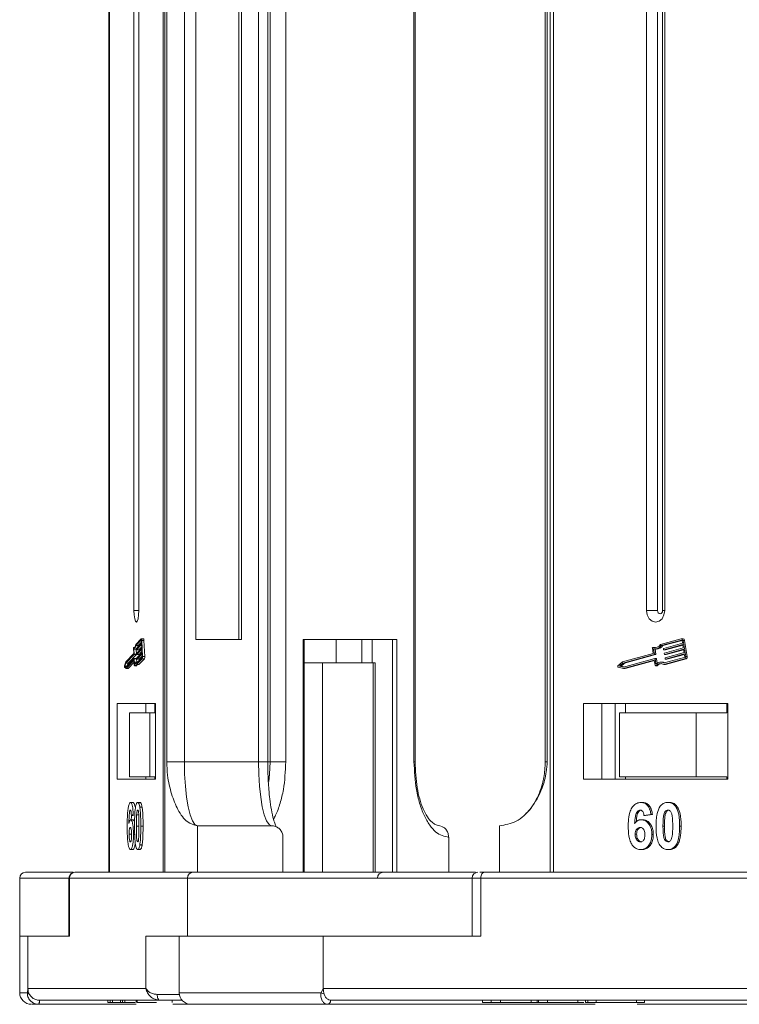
# Model space of a CAD drawing. Header units: millimetres. Extents: x -797 to 677, y 79 to 1112.
# Tile 3 of 75: x -324 to -262, y 317 to 402. Entities that reach past the tile are written whole.
import ezdxf

# ---------------------------------------------------------------- set-up
doc = ezdxf.new("R2010")
doc.units = ezdxf.units.MM

msp = doc.modelspace()

# ---------------------------------------------------------------- linework, layer by layer
at = {"color": 7, "linetype": 'Continuous', "lineweight": 15}
for p, q in [((-316.316, 403.771), (-316.316, 328.771)), ((-316.274, 328.771), (-316.274, 403.771)), ((-314.17, 403.771), (-314.17, 351.271)), ((-313.761, 351.271), (-313.761, 403.771)), ((-311.657, 403.771), (-311.657, 328.771)), ((-311.528, 328.771), (-311.528, 403.771)), ((-311.359, 403.771), (-311.359, 338.271)), ((-309.839, 338.271), (-309.839, 403.771)), ((-308.86, 403.771), (-308.86, 348.771)), ((-305.149, 348.771), (-305.149, 403.771)), ((-304.945, 348.771), (-304.945, 403.771)), ((-303.476, 403.771), (-303.476, 338.271)), ((-302.681, 338.271), (-302.681, 403.771)), ((-302.475, 403.771), (-302.475, 338.271)), ((-301.128, 338.271), (-301.128, 403.771)), ((-290.12, 403.771), (-290.12, 338.271)), ((-290.009, 338.271), (-290.009, 403.771)), ((-278.84, 403.771), (-278.84, 338.271)), ((-278.68, 338.271), (-278.68, 403.771)), ((-278.419, 403.771), (-278.419, 328.771)), ((-278.122, 328.771), (-278.122, 403.771)), ((-270.138, 403.771), (-270.138, 351.271)), ((-269.204, 403.771), (-269.204, 351.271)), ((-268.762, 351.271), (-268.762, 403.771)), ((-268.586, 351.271), (-268.586, 403.771)), ((-313.761, 351.271), (-314.17, 351.271)), ((-269.204, 351.271), (-270.138, 351.271)), ((-268.586, 351.271), (-268.762, 351.271)), ((-313.549, 348.837), (-314.015, 348.356)), ((-313.544, 348.722), (-314.002, 348.249)), ((-313.539, 348.722), (-313.544, 348.722)), ((-313.345, 348.841), (-313.541, 348.841)), ((-313.52, 348.447), (-313.529, 348.677)), ((-313.446, 347.322), (-313.506, 348.701)), ((-313.506, 348.701), (-313.31, 348.701)), ((-313.251, 347.322), (-313.31, 348.701)), ((-308.86, 348.771), (-304.945, 348.771)), ((-291.598, 348.771), (-299.649, 348.771)), ((-299.649, 348.771), (-299.649, 328.771)), ((-299.538, 328.771), (-299.538, 348.771)), ((-296.813, 348.771), (-296.813, 346.771)), ((-294.598, 348.771), (-294.598, 346.771)), ((-293.709, 346.771), (-293.709, 348.771)), ((-291.961, 348.771), (-291.961, 328.771)), ((-291.598, 328.771), (-291.598, 348.771)), ((-267.163, 348.837), (-268.931, 348.356)), ((-267.144, 348.722), (-268.884, 348.249)), ((-268.758, 348.249), (-267.098, 348.7)), ((-267.125, 348.722), (-267.144, 348.722)), ((-267.008, 348.841), (-267.134, 348.841)), ((-267.052, 348.447), (-267.09, 348.677)), ((-266.774, 347.322), (-267, 348.701)), ((-267, 348.701), (-266.874, 348.701)), ((-266.648, 347.322), (-266.874, 348.701)), ((-314.203, 348.025), (-314.184, 347.581)), ((-314.103, 348.096), (-314.191, 348.096)), ((-314.189, 348.094), (-314.105, 348.094)), ((-314.176, 347.963), (-314.157, 347.519)), ((-314.147, 347.953), (-313.951, 347.953)), ((-313.807, 348.249), (-314.002, 348.249)), ((-313.961, 347.519), (-313.98, 347.953)), ((-313.948, 347.915), (-313.95, 347.972)), ((-313.945, 348.007), (-313.52, 348.447)), ((-313.942, 347.892), (-313.746, 347.892)), ((-313.515, 348.332), (-313.94, 347.892)), ((-313.745, 347.892), (-313.94, 347.892)), ((-313.928, 347.605), (-313.502, 348.045)), ((-313.497, 347.93), (-313.923, 347.49)), ((-313.807, 348.249), (-313.524, 348.541)), ((-313.745, 347.892), (-313.506, 348.139)), ((-313.502, 348.045), (-313.515, 348.332)), ((-313.485, 347.643), (-313.497, 347.93)), ((-269.646, 348.025), (-269.574, 347.581)), ((-269.476, 348.096), (-269.602, 348.096)), ((-269.591, 348.094), (-269.465, 348.094)), ((-269.543, 347.963), (-269.47, 347.519)), ((-269.465, 348.094), (-269.476, 348.096)), ((-269.432, 347.953), (-269.306, 347.953)), ((-269.344, 347.519), (-269.415, 347.953)), ((-268.758, 348.249), (-268.884, 348.249)), ((-268.676, 347.915), (-268.686, 347.972)), ((-268.668, 348.007), (-267.052, 348.447)), ((-268.654, 347.892), (-268.528, 347.892)), ((-267.033, 348.332), (-268.649, 347.892)), ((-268.523, 347.892), (-268.649, 347.892)), ((-268.602, 347.605), (-266.986, 348.045)), ((-266.967, 347.93), (-268.583, 347.49)), ((-268.523, 347.892), (-267.028, 348.299)), ((-268.457, 347.49), (-266.962, 347.897)), ((-266.986, 348.045), (-267.033, 348.332)), ((-266.92, 347.643), (-266.967, 347.93)), ((-314.184, 347.581), (-314.879, 346.863)), ((-314.161, 347.484), (-314.869, 346.753)), ((-314.854, 346.408), (-314.147, 347.139)), ((-314.854, 346.288), (-314.165, 347)), ((-314.673, 346.753), (-313.966, 347.484)), ((-314.163, 347), (-314.165, 347)), ((-313.966, 347.484), (-314.161, 347.484)), ((-314.158, 346.977), (-314.14, 346.562)), ((-313.961, 347.519), (-314.157, 347.519)), ((-313.949, 347.14), (-314.145, 347.14)), ((-314.139, 347.117), (-314.12, 346.673)), ((-313.944, 347.117), (-314.139, 347.117)), ((-313.931, 346.824), (-313.944, 347.117)), ((-313.94, 346.632), (-313.474, 347.114)), ((-313.938, 346.755), (-313.479, 347.229)), ((-313.93, 347.513), (-313.933, 347.57)), ((-313.924, 347.49), (-313.729, 347.49)), ((-313.727, 347.49), (-313.923, 347.49)), ((-313.913, 347.111), (-313.915, 347.168)), ((-313.911, 347.203), (-313.485, 347.643)), ((-313.907, 347.087), (-313.711, 347.087)), ((-313.48, 347.528), (-313.906, 347.088)), ((-313.71, 347.088), (-313.906, 347.088)), ((-313.744, 346.632), (-313.278, 347.114)), ((-313.727, 347.49), (-313.489, 347.737)), ((-313.71, 347.088), (-313.471, 347.334)), ((-313.47, 347.298), (-313.48, 347.528)), ((-313.474, 347.114), (-313.278, 347.114)), ((-313.251, 347.322), (-313.446, 347.322)), ((-269.574, 347.581), (-272.211, 346.863)), ((-269.488, 347.484), (-272.174, 346.753)), ((-272.118, 346.408), (-269.431, 347.139)), ((-272.117, 346.288), (-269.502, 347)), ((-272.048, 346.753), (-269.362, 347.484)), ((-271.991, 346.288), (-269.474, 346.973)), ((-269.492, 347), (-269.502, 347)), ((-269.362, 347.484), (-269.488, 347.484)), ((-269.475, 346.977), (-269.407, 346.562)), ((-269.344, 347.519), (-269.47, 347.519)), ((-269.3, 347.14), (-269.427, 347.14)), ((-269.404, 347.117), (-269.332, 346.673)), ((-269.278, 347.117), (-269.404, 347.117)), ((-269.218, 346.748), (-269.278, 347.117)), ((-268.648, 346.632), (-266.88, 347.114)), ((-268.639, 346.755), (-266.899, 347.229)), ((-268.61, 347.513), (-268.62, 347.57)), ((-268.588, 347.49), (-268.462, 347.49)), ((-268.457, 347.49), (-268.583, 347.49)), ((-268.544, 347.111), (-268.554, 347.168)), ((-268.536, 347.203), (-266.92, 347.643)), ((-268.522, 346.632), (-266.754, 347.114)), ((-268.522, 347.087), (-268.396, 347.087)), ((-266.901, 347.528), (-268.517, 347.088)), ((-268.391, 347.088), (-268.517, 347.088)), ((-268.391, 347.088), (-266.896, 347.495)), ((-266.864, 347.298), (-266.901, 347.528)), ((-266.88, 347.114), (-266.754, 347.114)), ((-266.648, 347.322), (-266.774, 347.322)), ((-314.879, 346.863), (-314.982, 346.512)), ((-314.977, 346.406), (-314.854, 346.288)), ((-314.869, 346.753), (-314.945, 346.495)), ((-314.945, 346.495), (-314.854, 346.408)), ((-314.77, 346.495), (-314.945, 346.495)), ((-314.673, 346.753), (-314.869, 346.753)), ((-314.658, 346.288), (-314.854, 346.288)), ((-314.74, 346.526), (-314.673, 346.753)), ((-314.658, 346.288), (-314.151, 346.813)), ((-314.128, 346.515), (-313.932, 346.515)), ((-313.925, 346.527), (-314.121, 346.527)), ((-313.87, 346.824), (-314.012, 346.824)), ((-313.744, 346.632), (-313.94, 346.632)), ((-297.98, 346.771), (-299.538, 346.771)), ((-297.98, 328.771), (-297.98, 346.771)), ((-297.98, 346.771), (-293.623, 346.771)), ((-293.623, 346.771), (-293.623, 328.771)), ((-293.456, 346.771), (-293.623, 346.771)), ((-293.456, 328.771), (-293.456, 346.771)), ((-272.211, 346.863), (-272.601, 346.512)), ((-272.583, 346.406), (-272.117, 346.288)), ((-272.174, 346.753), (-272.461, 346.495)), ((-272.461, 346.495), (-272.118, 346.408)), ((-272.334, 346.495), (-272.461, 346.495)), ((-272.334, 346.495), (-272.048, 346.753)), ((-272.057, 346.425), (-272.334, 346.495)), ((-272.048, 346.753), (-272.174, 346.753)), ((-271.991, 346.288), (-272.117, 346.288)), ((-269.362, 346.515), (-269.236, 346.515)), ((-269.208, 346.527), (-269.334, 346.527)), ((-268.796, 346.824), (-268.922, 346.824)), ((-268.522, 346.632), (-268.648, 346.632)), ((-312.33, 343.271), (-315.602, 343.271)), ((-315.602, 343.271), (-315.602, 336.771)), ((-313.154, 343.271), (-313.154, 342.471)), ((-312.373, 343.271), (-312.373, 342.471)), ((-312.33, 336.771), (-312.33, 343.271)), ((-263.153, 343.271), (-275.57, 343.271)), ((-275.57, 343.271), (-275.57, 336.771)), ((-273.993, 343.271), (-273.993, 336.771)), ((-272.834, 336.771), (-272.834, 343.271)), ((-271.952, 343.271), (-271.952, 342.471)), ((-263.239, 342.471), (-263.239, 343.271)), ((-263.153, 336.771), (-263.153, 343.271)), ((-314.541, 342.471), (-314.541, 336.971)), ((-314.541, 342.471), (-312.803, 342.471)), ((-312.803, 336.971), (-312.803, 342.471)), ((-312.803, 342.471), (-312.33, 342.471)), ((-272.471, 342.471), (-272.471, 336.971)), ((-272.471, 342.471), (-265.874, 342.471)), ((-265.874, 336.971), (-265.874, 342.471)), ((-265.874, 342.471), (-263.239, 342.471)), ((-311.359, 338.271), (-309.839, 338.271)), ((-309.839, 338.271), (-303.476, 338.271)), ((-303.476, 338.271), (-302.681, 338.271)), ((-302.681, 338.271), (-302.475, 338.271)), ((-302.475, 338.271), (-301.128, 338.271)), ((-290.12, 338.271), (-290.009, 338.271)), ((-278.84, 338.271), (-278.68, 338.271)), ((-314.541, 336.971), (-312.803, 336.971)), ((-313.154, 336.971), (-313.154, 336.771)), ((-312.33, 336.971), (-312.803, 336.971)), ((-312.373, 336.771), (-312.373, 336.971)), ((-272.471, 336.971), (-265.874, 336.971)), ((-271.952, 336.771), (-271.952, 336.971)), ((-263.239, 336.971), (-265.874, 336.971)), ((-263.239, 336.971), (-263.239, 336.771)), ((-315.602, 336.771), (-312.33, 336.771)), ((-275.57, 336.771), (-263.153, 336.771)), ((-314.459, 334.771), (-314.264, 334.771)), ((-313.852, 334.771), (-313.656, 334.771)), ((-313.665, 334.36), (-313.469, 334.36)), ((-270.618, 334.771), (-270.492, 334.771)), ((-268.314, 334.771), (-268.188, 334.771)), ((-267.604, 334.36), (-267.478, 334.36)), ((-314.235, 333.727), (-314.392, 333.642)), ((-314.392, 333.642), (-314.196, 333.642)), ((-313.749, 333.711), (-313.945, 333.711)), ((-269.766, 333.727), (-270.363, 333.642)), ((-270.363, 333.642), (-270.237, 333.642)), ((-270.237, 333.642), (-269.64, 333.727)), ((-269.766, 333.727), (-269.64, 333.727)), ((-268.539, 333.711), (-268.665, 333.711)), ((-314.456, 333.283), (-314.26, 333.283)), ((-313.962, 332.743), (-313.766, 332.743)), ((-313.585, 332.743), (-313.389, 332.743)), ((-308.714, 332.771), (-308.714, 328.771)), ((-308.714, 332.771), (-302.352, 332.771)), ((-282.773, 328.771), (-282.773, 332.771)), ((-270.604, 333.283), (-270.478, 333.283)), ((-268.732, 332.743), (-268.606, 332.743)), ((-267.299, 332.743), (-267.173, 332.743)), ((-314.591, 332.041), (-314.396, 332.041)), ((-314.214, 332.024), (-314.104, 332.024)), ((-301.373, 328.771), (-301.373, 331.771)), ((-287.139, 331.771), (-287.139, 328.771)), ((-271.12, 332.041), (-270.993, 332.041)), ((-269.687, 332.024), (-269.561, 332.024)), ((-313.666, 331.126), (-313.47, 331.126)), ((-267.606, 331.126), (-267.48, 331.126)), ((-314.471, 330.719), (-314.275, 330.719)), ((-313.852, 330.719), (-313.656, 330.719)), ((-270.663, 330.719), (-270.537, 330.719)), ((-268.314, 330.719), (-268.188, 330.719)), ((-309.086, 328.771), (-319.223, 328.771)), ((-309.086, 328.771), (-308.714, 328.771)), ((-245.6, 328.771), (-284.07, 328.771)), ((-323.984, 328.271), (-323.984, 323.271)), ((-323.984, 328.271), (-319.755, 328.271)), ((-319.755, 328.271), (-319.755, 323.271)), ((-319.755, 328.271), (-319.712, 328.271)), ((-319.712, 328.271), (-309.575, 328.271)), ((-319.712, 323.271), (-319.712, 328.271)), ((-309.575, 328.271), (-309.575, 323.271)), ((-309.575, 328.271), (-285.124, 328.271)), ((-285.124, 328.271), (-285.124, 323.271)), ((-285.124, 328.271), (-284.386, 328.271)), ((-284.386, 323.271), (-284.386, 328.271)), ((-284.386, 328.271), (-245.916, 328.271)), ((-323.984, 323.271), (-323.984, 318.421)), ((-323.984, 323.271), (-323.276, 323.271)), ((-323.276, 318.771), (-323.276, 323.271)), ((-323.276, 323.271), (-319.712, 323.271)), ((-313.139, 323.271), (-313.139, 318.771)), ((-309.575, 323.271), (-313.139, 323.271)), ((-310.283, 323.271), (-310.283, 318.421)), ((-309.575, 323.271), (-297.911, 323.271)), ((-297.911, 318.771), (-297.911, 323.271)), ((-297.911, 323.271), (-284.386, 323.271)), ((-323.984, 318.421), (-323.324, 318.421)), ((-323.324, 318.421), (-323.276, 318.771)), ((-313.139, 318.771), (-323.276, 318.771)), ((-312.182, 318.271), (-310.272, 318.271)), ((-310.283, 318.421), (-298.092, 318.421)), ((-298.092, 318.421), (-297.911, 318.771)), ((-259.441, 318.771), (-297.911, 318.771)), ((-322.367, 317.421), (-322.37, 317.421)), ((-313.968, 317.421), (-322.367, 317.421)), ((-322.298, 317.771), (-311.932, 317.771)), ((-322.296, 317.771), (-316.422, 317.771)), ((-316.422, 317.771), (-316.422, 317.571)), ((-316.422, 317.571), (-316.225, 317.571)), ((-316.225, 317.771), (-316.225, 317.571)), ((-316.225, 317.571), (-316.016, 317.571)), ((-316.016, 317.771), (-316.016, 317.571)), ((-316.016, 317.571), (-315.321, 317.571)), ((-315.321, 317.771), (-315.321, 317.571)), ((-315.321, 317.571), (-315.15, 317.571)), ((-315.15, 317.771), (-315.15, 317.571)), ((-315.15, 317.571), (-314.954, 317.571)), ((-314.954, 317.771), (-314.954, 317.571)), ((-314.954, 317.571), (-314.067, 317.571)), ((-313.971, 317.771), (-313.971, 317.571)), ((-313.904, 317.771), (-313.904, 317.571)), ((-311.884, 317.771), (-311.97, 317.779)), ((-310.901, 317.771), (-310.901, 317.571)), ((-309.451, 317.421), (-310.836, 317.421)), ((-274.545, 317.421), (-297.551, 317.421)), ((-297.28, 317.771), (-257.943, 317.771)), ((-297.279, 317.771), (-284.235, 317.771)), ((-288.476, 317.421), (-288.473, 317.421)), ((-284.235, 317.771), (-284.235, 317.571)), ((-284.235, 317.571), (-283.489, 317.571)), ((-283.489, 317.771), (-283.489, 317.571)), ((-283.489, 317.571), (-282.693, 317.571)), ((-282.693, 317.771), (-282.693, 317.571)), ((-282.693, 317.571), (-280.056, 317.571)), ((-280.056, 317.771), (-280.056, 317.571)), ((-280.056, 317.571), (-279.531, 317.571)), ((-279.531, 317.771), (-279.531, 317.571)), ((-279.531, 317.571), (-279.41, 317.571)), ((-279.41, 317.771), (-279.41, 317.571)), ((-279.41, 317.571), (-278.663, 317.571)), ((-278.663, 317.771), (-278.663, 317.571)), ((-278.663, 317.571), (-276.036, 317.571)), ((-276.036, 317.771), (-276.036, 317.571)), ((-276.036, 317.571), (-275.522, 317.571)), ((-275.389, 317.771), (-275.389, 317.571)), ((-275.175, 317.771), (-275.175, 317.571)), ((-274.481, 317.771), (-274.481, 317.571)), ((-274.448, 317.571), (-274.046, 317.571)), ((-271.013, 317.771), (-271.013, 317.571)), ((-257.463, 317.421), (-270.949, 317.421)), ((-270.321, 317.571), (-270.321, 317.771))]:
    msp.add_line(p, q, dxfattribs=at)
at = {"color": 7, "linetype": 'Continuous', "lineweight": 15, "flags": 128}
for points in [[(-314.17, 351.271), (-314.155, 350.888), (-314.11, 350.564), (-314.044, 350.347), (-313.966, 350.271), (-313.887, 350.347), (-313.821, 350.564), (-313.777, 350.888), (-313.761, 351.271)], [(-270.138, 351.271), (-270.079, 350.888), (-269.91, 350.564), (-269.659, 350.347), (-269.362, 350.271), (-269.065, 350.347), (-268.813, 350.564), (-268.645, 350.888), (-268.586, 351.271)], [(-269.204, 351.271), (-269.188, 351.162), (-269.14, 351.069), (-269.068, 351.007), (-268.983, 350.986), (-268.899, 351.007), (-268.827, 351.069), (-268.779, 351.162), (-268.762, 351.271)], [(-313.549, 348.837), (-313.542, 348.841), (-313.535, 348.838), (-313.528, 348.828), (-313.522, 348.813), (-313.516, 348.791), (-313.511, 348.765), (-313.508, 348.734), (-313.506, 348.701)], [(-313.529, 348.677), (-313.53, 348.688), (-313.531, 348.698), (-313.533, 348.707), (-313.535, 348.714), (-313.537, 348.719), (-313.539, 348.723), (-313.541, 348.724), (-313.544, 348.722)], [(-313.31, 348.701), (-313.312, 348.734), (-313.316, 348.765), (-313.32, 348.791), (-313.326, 348.813), (-313.332, 348.828), (-313.339, 348.838), (-313.345, 348.841)], [(-314.203, 348.025), (-314.203, 348.04), (-314.203, 348.054), (-314.202, 348.068), (-314.2, 348.079), (-314.197, 348.088), (-314.195, 348.094), (-314.192, 348.096), (-314.189, 348.094)], [(-314.189, 348.094), (-314.165, 348.075), (-314.141, 348.07), (-314.118, 348.082), (-314.094, 348.108), (-314.072, 348.15), (-314.051, 348.206), (-314.032, 348.275), (-314.015, 348.356)], [(-314.002, 348.249), (-314.02, 348.171), (-314.039, 348.103), (-314.06, 348.048), (-314.082, 348.004), (-314.105, 347.974), (-314.129, 347.957), (-314.152, 347.953), (-314.176, 347.963)], [(-313.94, 347.892), (-313.942, 347.892), (-313.943, 347.892), (-313.944, 347.894), (-313.945, 347.896), (-313.946, 347.9), (-313.947, 347.904), (-313.947, 347.91), (-313.948, 347.915)], [(-313.839, 348.117), (-313.824, 348.171), (-313.807, 348.249)], [(-313.746, 347.892), (-313.746, 347.892), (-313.745, 347.892)], [(-269.646, 348.025), (-269.647, 348.04), (-269.645, 348.054), (-269.641, 348.068), (-269.634, 348.079), (-269.624, 348.088), (-269.614, 348.094), (-269.603, 348.096), (-269.591, 348.094)], [(-269.369, 348.074), (-269.376, 348.075), (-269.465, 348.094)], [(-268.528, 347.892), (-268.528, 347.892), (-268.523, 347.892)], [(-314.165, 347), (-314.164, 347.001), (-314.163, 347), (-314.162, 346.999), (-314.161, 346.996), (-314.16, 346.992), (-314.159, 346.988), (-314.158, 346.983), (-314.158, 346.977)], [(-314.147, 347.139), (-314.145, 347.14), (-314.144, 347.139), (-314.143, 347.138), (-314.142, 347.135), (-314.141, 347.132), (-314.14, 347.127), (-314.14, 347.122), (-314.139, 347.117)], [(-313.944, 347.117), (-313.944, 347.122), (-313.945, 347.127), (-313.945, 347.132), (-313.946, 347.135), (-313.947, 347.138), (-313.948, 347.139), (-313.949, 347.14)], [(-313.923, 347.49), (-313.924, 347.49), (-313.925, 347.49), (-313.927, 347.492), (-313.928, 347.494), (-313.928, 347.498), (-313.929, 347.502), (-313.93, 347.507), (-313.93, 347.513)], [(-313.906, 347.088), (-313.907, 347.087), (-313.908, 347.088), (-313.909, 347.089), (-313.91, 347.092), (-313.911, 347.096), (-313.912, 347.1), (-313.912, 347.105), (-313.913, 347.111)], [(-313.729, 347.49), (-313.728, 347.49), (-313.727, 347.49)], [(-313.711, 347.087), (-313.711, 347.087), (-313.71, 347.088)], [(-268.462, 347.49), (-268.462, 347.49), (-268.457, 347.49)], [(-268.396, 347.087), (-268.396, 347.087), (-268.391, 347.088)], [(-314.121, 346.527), (-314.124, 346.52), (-314.126, 346.516), (-314.129, 346.515), (-314.132, 346.519), (-314.135, 346.526), (-314.137, 346.535), (-314.139, 346.548), (-314.14, 346.562)], [(-314.121, 346.527), (-314.101, 346.592), (-314.08, 346.643), (-314.057, 346.679), (-314.033, 346.701), (-314.01, 346.707), (-313.986, 346.697), (-313.963, 346.672), (-313.94, 346.632)], [(-314.12, 346.673), (-314.099, 346.728), (-314.077, 346.772), (-314.054, 346.803), (-314.031, 346.82), (-314.007, 346.824), (-313.984, 346.814), (-313.96, 346.791), (-313.938, 346.755)], [(-313.932, 346.515), (-313.931, 346.516), (-313.928, 346.52), (-313.925, 346.527)], [(-313.925, 346.527), (-313.905, 346.592), (-313.889, 346.632)], [(-269.334, 346.527), (-269.344, 346.52), (-269.355, 346.516), (-269.367, 346.515), (-269.378, 346.519), (-269.388, 346.526), (-269.396, 346.535), (-269.403, 346.548), (-269.407, 346.562)], [(-308.714, 332.771), (-308.934, 332.876), (-309.145, 333.189), (-309.339, 333.698), (-309.509, 334.382), (-309.649, 335.215), (-309.753, 336.166), (-309.817, 337.198), (-309.839, 338.271)], [(-303.476, 338.271), (-303.455, 337.198), (-303.391, 336.166), (-303.287, 335.215), (-303.147, 334.382), (-302.976, 333.698), (-302.782, 333.189), (-302.571, 332.876), (-302.352, 332.771)], [(-302.475, 338.271), (-302.523, 337.198), (-302.6, 336.557)], [(-284.386, 328.271), (-284.38, 328.368), (-284.362, 328.462), (-284.332, 328.548), (-284.293, 328.624), (-284.245, 328.686), (-284.191, 328.733), (-284.132, 328.761), (-284.07, 328.771)], [(-311.932, 317.771), (-311.981, 317.78), (-312.027, 317.809), (-312.071, 317.855), (-312.109, 317.917), (-312.14, 317.993), (-312.163, 318.079), (-312.177, 318.173), (-312.182, 318.271)]]:
    msp.add_lwpolyline(points, dxfattribs=at)
at = {"color": 7, "linetype": 'Continuous', "lineweight": 15}
for centre, radius, start, end in [((-267.142, 348.697), 0.142, 1.77106, 98.23127), ((-267.137, 348.676), 0.0473, 1.77106, 98.23127), ((-267.022, 348.694), 0.148, 2.84754, 84.64316), ((-313.881, 347.981), 0.0693, 157.74345, 187.08697), ((-269.436, 348.666), 0.592, 254.76687, 328.43558), ((-269.441, 348.63), 0.675, 261.29756, 325.56926), ((-269.332, 348.656), 0.704, 272.12514, 324.63087), ((-268.657, 347.98), 0.03, 112.70639, 193.67636), ((-268.653, 347.916), 0.0236, 181.77106, 278.23127), ((-314.226, 347.51), 0.0693, 337.74345, 7.08697), ((-314.03, 347.51), 0.0693, 337.74345, 7.08697), ((-313.864, 347.579), 0.0693, 157.74345, 187.08697), ((-313.847, 347.177), 0.0693, 157.74345, 187.08697), ((-313.607, 347.281), 0.139, 337.74345, 7.08697), ((-313.859, 347.271), 0.416, 337.74345, 7.08697), ((-313.663, 347.271), 0.416, 337.74345, 7.08697), ((-269.498, 346.977), 0.0236, 1.77106, 98.23127), ((-269.499, 347.512), 0.03, 292.70639, 13.67636), ((-269.428, 347.116), 0.0236, 1.77106, 98.23127), ((-269.373, 347.512), 0.03, 292.70639, 13.67636), ((-269.303, 347.115), 0.0246, 2.84754, 84.64316), ((-268.591, 347.577), 0.03, 112.70639, 193.67636), ((-268.587, 347.514), 0.0236, 181.77106, 278.23127), ((-268.525, 347.175), 0.03, 112.70639, 193.67636), ((-268.521, 347.111), 0.0236, 181.77106, 278.23127), ((-266.922, 347.284), 0.06, 292.70639, 13.67636), ((-266.949, 347.28), 0.18, 292.70639, 13.67636), ((-266.823, 347.28), 0.18, 292.70639, 13.67636), ((-314.813, 346.466), 0.175, 164.87557, 200.07226), ((-272.557, 346.465), 0.0644, 132.93971, 245.68289), ((-268.925, 346.146), 0.559, 60.3608, 137.05481), ((-268.924, 346.198), 0.625, 62.87791, 130.67442), ((-269.236, 346.554), 0.0392, 270.9146, 316.26926), ((-268.781, 346.115), 0.594, 97.58574, 135.98631), ((-268.798, 346.211), 0.613, 67.15343, 89.8647), ((-323.484, 328.271), 0.5, 90, 180), ((-319.255, 328.271), 0.5, 90, 180), ((-319.218, 328.276), 0.495, 90.61838, 180.60531), ((-309.08, 328.276), 0.495, 90.61838, 180.60531), ((-292.755, 328.271), 0.5, 90, 180), ((-284.624, 328.271), 0.5, 90, 180), ((-322.984, 318.421), 1, 180, 270), ((-323.095, 318.551), 0.263, 209.77451, 255.89078), ((-309.283, 318.421), 1, 180, 270), ((-297.509, 319.295), 1.051, 236.30888, 251.90664), ((-322.78, 317.688), 0.49, 326.88023, 9.69209), ((-322.777, 317.687), 0.489, 327.0089, 9.87621), ((-297.597, 317.737), 0.319, 278.09832, 6.1426), ((-297.595, 317.736), 0.318, 278.09796, 6.27563)]:
    msp.add_arc(centre, radius, start, end, dxfattribs=at)
for points, knots in [([(-311.359, 338.271), (-311.341, 337.88), (-311.295, 336.881), (-310.954, 335.427), (-310.387, 334.014), (-309.614, 332.978), (-309.013, 332.839), (-308.714, 332.771)], [0, 0, 0, 0, 0.125713, 0.321276, 0.524466, 0.763484, 1, 1, 1, 1]), ([(-301.937, 332.658), (-301.971, 332.725), (-302.042, 332.87), (-302.203, 333.363), (-302.365, 334.093), (-302.498, 334.988), (-302.583, 335.823), (-302.64, 336.628), (-302.674, 337.432), (-302.679, 337.999), (-302.681, 338.271)], [0, 0, 0, 0, 0.108442, 0.232345, 0.40408, 0.554924, 0.675736, 0.775637, 0.892298, 1, 1, 1, 1]), ([(-302.186, 333.346), (-302.123, 333.452), (-301.897, 333.831), (-301.604, 334.69), (-301.227, 336.191), (-301.167, 337.451), (-301.128, 338.271)], [0, 0, 0, 0, 0.093017, 0.331807, 0.565634, 1, 1, 1, 1]), ([(-290.12, 338.271), (-290.08, 337.453), (-290.019, 336.195), (-289.647, 334.682), (-289.262, 333.64), (-288.785, 332.802), (-288.091, 331.991), (-287.514, 331.857), (-287.139, 331.771)], [0, 0, 0, 0, 0.239457, 0.368361, 0.5, 0.631639, 0.760543, 1, 1, 1, 1]), ([(-287.687, 332.695), (-287.987, 332.76), (-288.591, 332.89), (-289.371, 334.139), (-289.924, 335.99), (-289.987, 337.506), (-290.019, 338.271)], [0, 0, 0, 0, 0.244697, 0.492475, 0.744034, 1, 1, 1, 1]), ([(-282.773, 332.771), (-282.285, 332.847), (-281.311, 333), (-280.015, 334.19), (-279.162, 335.74), (-278.739, 337.184), (-278.696, 337.977), (-278.68, 338.271)], [0, 0, 0, 0, 0.249096, 0.498243, 0.745205, 0.90541, 1, 1, 1, 1]), ([(-278.84, 338.271), (-278.863, 337.812), (-278.895, 337.173), (-279.101, 336.282), (-279.335, 335.573), (-279.707, 334.816), (-280.127, 334.184), (-280.446, 333.876), (-280.582, 333.745)], [0, 0, 0, 0, 0.254263, 0.354083, 0.518608, 0.68716, 0.866461, 1, 1, 1, 1]), ([(-314.749, 332.717), (-314.748, 332.85), (-314.746, 333.252), (-314.728, 333.807), (-314.671, 334.316), (-314.6, 334.618), (-314.524, 334.756), (-314.477, 334.767), (-314.459, 334.771)], [0, 0, 0, 0, 0.142337, 0.429127, 0.589943, 0.751205, 0.909895, 1, 1, 1, 1]), ([(-314.459, 334.771), (-314.431, 334.76), (-314.381, 334.741), (-314.317, 334.557), (-314.268, 334.28), (-314.244, 333.983), (-314.237, 333.784), (-314.235, 333.727)], [0, 0, 0, 0, 0.242691, 0.439002, 0.635006, 0.895059, 1, 1, 1, 1]), ([(-314.099, 334.412), (-314.101, 334.427), (-314.116, 334.549), (-314.164, 334.685), (-314.22, 334.765), (-314.253, 334.769), (-314.264, 334.771)], [0, 0, 0, 0, 0.059323, 0.467981, 0.83268, 1, 1, 1, 1]), ([(-314.119, 332.751), (-314.119, 332.885), (-314.118, 333.188), (-314.103, 333.716), (-314.074, 334.136), (-314.042, 334.342), (-314.038, 334.364)], [0, 0, 0, 0, 0.237381, 0.538918, 0.949082, 1, 1, 1, 1]), ([(-314.038, 334.364), (-314.029, 334.415), (-314.011, 334.516), (-313.976, 334.632), (-313.938, 334.715), (-313.903, 334.753), (-313.874, 334.768), (-313.859, 334.77), (-313.852, 334.771)], [0, 0, 0, 0, 0.193776, 0.3936, 0.587864, 0.788908, 0.894169, 1, 1, 1, 1]), ([(-313.852, 334.771), (-313.838, 334.768), (-313.811, 334.764), (-313.77, 334.72), (-313.731, 334.643), (-313.702, 334.543), (-313.68, 334.445), (-313.67, 334.388), (-313.665, 334.36)], [0, 0, 0, 0, 0.192627, 0.388684, 0.582013, 0.783201, 0.891038, 1, 1, 1, 1]), ([(-313.665, 334.36), (-313.657, 334.305), (-313.641, 334.196), (-313.619, 333.964), (-313.601, 333.668), (-313.59, 333.337), (-313.585, 333.028), (-313.585, 332.838), (-313.585, 332.743)], [0, 0, 0, 0, 0.118432, 0.2393289, 0.4494336, 0.6641784, 0.8318201, 1, 1, 1, 1]), ([(-313.469, 334.36), (-313.478, 334.41), (-313.497, 334.511), (-313.531, 334.629), (-313.569, 334.713), (-313.604, 334.753), (-313.633, 334.768), (-313.649, 334.77), (-313.656, 334.771)], [0, 0, 0, 0, 0.192795, 0.391133, 0.584584, 0.78508, 0.892229, 1, 1, 1, 1]), ([(-313.389, 332.743), (-313.389, 332.877), (-313.39, 333.175), (-313.404, 333.665), (-313.429, 334.087), (-313.461, 334.304), (-313.469, 334.36)], [0, 0, 0, 0, 0.2367747, 0.5279276, 0.8783337, 1, 1, 1, 1]), ([(-271.717, 332.717), (-271.714, 332.85), (-271.707, 333.252), (-271.637, 333.807), (-271.421, 334.316), (-271.152, 334.618), (-270.865, 334.756), (-270.684, 334.767), (-270.618, 334.771)], [0, 0, 0, 0, 0.142337, 0.429127, 0.589943, 0.751205, 0.909895, 1, 1, 1, 1]), ([(-270.618, 334.771), (-270.513, 334.76), (-270.322, 334.741), (-270.079, 334.557), (-269.892, 334.28), (-269.803, 333.983), (-269.774, 333.784), (-269.766, 333.727)], [0, 0, 0, 0, 0.2426908, 0.4390024, 0.635006, 0.8950587, 1, 1, 1, 1]), ([(-269.64, 333.727), (-269.662, 333.858), (-269.704, 334.123), (-269.87, 334.467), (-270.109, 334.689), (-270.327, 334.764), (-270.453, 334.769), (-270.492, 334.771)], [0, 0, 0, 0, 0.241162, 0.485196, 0.708842, 0.908431, 1, 1, 1, 1]), ([(-269.329, 332.751), (-269.327, 332.885), (-269.323, 333.188), (-269.267, 333.716), (-269.157, 334.136), (-269.035, 334.342), (-269.021, 334.364)], [0, 0, 0, 0, 0.237381, 0.538918, 0.949082, 1, 1, 1, 1]), ([(-269.021, 334.364), (-268.987, 334.415), (-268.917, 334.516), (-268.786, 334.632), (-268.64, 334.715), (-268.508, 334.753), (-268.399, 334.768), (-268.342, 334.77), (-268.314, 334.771)], [0, 0, 0, 0, 0.193776, 0.3936, 0.587864, 0.788908, 0.894169, 1, 1, 1, 1]), ([(-268.314, 334.771), (-268.262, 334.768), (-268.157, 334.764), (-268.004, 334.72), (-267.856, 334.643), (-267.744, 334.543), (-267.661, 334.445), (-267.623, 334.388), (-267.604, 334.36)], [0, 0, 0, 0, 0.192627, 0.388684, 0.582013, 0.783201, 0.891038, 1, 1, 1, 1]), ([(-267.478, 334.36), (-267.512, 334.41), (-267.582, 334.511), (-267.712, 334.629), (-267.858, 334.713), (-267.99, 334.753), (-268.101, 334.768), (-268.159, 334.77), (-268.188, 334.771)], [0, 0, 0, 0, 0.192795, 0.391133, 0.584584, 0.78508, 0.892229, 1, 1, 1, 1]), ([(-267.604, 334.36), (-267.573, 334.305), (-267.512, 334.196), (-267.43, 333.964), (-267.36, 333.668), (-267.321, 333.337), (-267.302, 333.028), (-267.3, 332.838), (-267.299, 332.743)], [0, 0, 0, 0, 0.118432, 0.2393289, 0.4494336, 0.6641784, 0.8318201, 1, 1, 1, 1]), ([(-267.173, 332.743), (-267.175, 332.877), (-267.178, 333.175), (-267.229, 333.665), (-267.326, 334.087), (-267.447, 334.304), (-267.478, 334.36)], [0, 0, 0, 0, 0.236775, 0.527928, 0.878334, 1, 1, 1, 1]), ([(-314.479, 334.104), (-314.49, 334.099), (-314.513, 334.088), (-314.544, 333.988), (-314.573, 333.815), (-314.595, 333.454), (-314.6, 333.153), (-314.603, 332.949)], [0, 0, 0, 0, 0.112049, 0.22438, 0.370115, 0.570276, 1, 1, 1, 1]), ([(-314.392, 333.642), (-314.395, 333.72), (-314.399, 333.842), (-314.417, 333.986), (-314.439, 334.067), (-314.461, 334.1), (-314.474, 334.103), (-314.479, 334.104)], [0, 0, 0, 0, 0.33384, 0.5245467, 0.7163724, 0.8918244, 1, 1, 1, 1]), ([(-314.401, 333.255), (-314.401, 333.286), (-314.399, 333.417), (-314.391, 333.545), (-314.385, 333.642)], [0, 0, 0, 0, 0.2329488, 1, 1, 1, 1]), ([(-313.962, 332.743), (-313.962, 332.81), (-313.962, 332.943), (-313.961, 333.124), (-313.959, 333.286), (-313.956, 333.428), (-313.952, 333.571), (-313.947, 333.665), (-313.945, 333.711)], [0, 0, 0, 0, 0.20527, 0.410616, 0.557148, 0.703844, 0.851475, 1, 1, 1, 1]), ([(-313.945, 333.711), (-313.94, 333.781), (-313.932, 333.893), (-313.91, 334.018), (-313.885, 334.085), (-313.864, 334.101), (-313.853, 334.104), (-313.852, 334.104)], [0, 0, 0, 0, 0.334804, 0.542561, 0.750382, 0.970721, 1, 1, 1, 1]), ([(-313.852, 334.104), (-313.84, 334.098), (-313.82, 334.088), (-313.793, 334.013), (-313.771, 333.873), (-313.75, 333.602), (-313.743, 333.205), (-313.742, 332.898), (-313.742, 332.743)], [0, 0, 0, 0, 0.105646, 0.186221, 0.267042, 0.431541, 0.712708, 1, 1, 1, 1]), ([(-270.695, 334.104), (-270.737, 334.099), (-270.821, 334.088), (-270.939, 333.988), (-271.049, 333.815), (-271.133, 333.454), (-271.152, 333.153), (-271.165, 332.949)], [0, 0, 0, 0, 0.112049, 0.22438, 0.370115, 0.570276, 1, 1, 1, 1]), ([(-271.027, 333.108), (-271.021, 333.188), (-271.008, 333.394), (-270.967, 333.669), (-270.872, 333.911), (-270.762, 334.041), (-270.653, 334.098), (-270.592, 334.102), (-270.569, 334.104)], [0, 0, 0, 0, 0.187792, 0.48711, 0.651599, 0.817152, 0.928239, 1, 1, 1, 1]), ([(-270.363, 333.642), (-270.373, 333.72), (-270.388, 333.842), (-270.458, 333.986), (-270.54, 334.067), (-270.624, 334.1), (-270.675, 334.103), (-270.695, 334.104)], [0, 0, 0, 0, 0.33384, 0.524547, 0.716372, 0.891824, 1, 1, 1, 1]), ([(-268.732, 332.743), (-268.731, 332.81), (-268.731, 332.943), (-268.726, 333.124), (-268.718, 333.286), (-268.707, 333.428), (-268.693, 333.571), (-268.674, 333.665), (-268.665, 333.711)], [0, 0, 0, 0, 0.20527, 0.4106157, 0.5571475, 0.7038444, 0.8514751, 1, 1, 1, 1]), ([(-268.665, 333.711), (-268.647, 333.781), (-268.617, 333.893), (-268.533, 334.018), (-268.437, 334.085), (-268.361, 334.101), (-268.319, 334.104), (-268.314, 334.104)], [0, 0, 0, 0, 0.334804, 0.542561, 0.750382, 0.970721, 1, 1, 1, 1]), ([(-268.606, 332.743), (-268.605, 332.81), (-268.604, 332.943), (-268.6, 333.124), (-268.592, 333.286), (-268.581, 333.428), (-268.567, 333.571), (-268.548, 333.665), (-268.539, 333.711)], [0, 0, 0, 0, 0.20527, 0.410616, 0.557148, 0.703844, 0.851475, 1, 1, 1, 1]), ([(-268.539, 333.711), (-268.521, 333.781), (-268.491, 333.893), (-268.407, 334.018), (-268.311, 334.085), (-268.234, 334.101), (-268.193, 334.104), (-268.188, 334.104)], [0, 0, 0, 0, 0.3348035, 0.5425606, 0.750382, 0.9707212, 1, 1, 1, 1]), ([(-268.314, 334.104), (-268.269, 334.098), (-268.191, 334.088), (-268.091, 334.013), (-268.005, 333.873), (-267.928, 333.602), (-267.9, 333.205), (-267.897, 332.898), (-267.896, 332.743)], [0, 0, 0, 0, 0.1056461, 0.1862213, 0.267042, 0.4315406, 0.7127076, 1, 1, 1, 1]), ([(-314.471, 330.719), (-314.499, 330.73), (-314.554, 330.751), (-314.628, 330.952), (-314.688, 331.257), (-314.737, 331.793), (-314.748, 332.304), (-314.749, 332.659), (-314.749, 332.717)], [0, 0, 0, 0, 0.148269, 0.297647, 0.442421, 0.607851, 0.935658, 1, 1, 1, 1]), ([(-314.603, 332.949), (-314.594, 332.997), (-314.575, 333.095), (-314.545, 333.186), (-314.519, 333.236), (-314.499, 333.264), (-314.477, 333.28), (-314.463, 333.282), (-314.456, 333.283)], [0, 0, 0, 0, 0.2436536, 0.4957602, 0.6178923, 0.7415029, 0.8700251, 1, 1, 1, 1]), ([(-314.591, 332.041), (-314.59, 332.124), (-314.589, 332.26), (-314.57, 332.43), (-314.545, 332.538), (-314.515, 332.607), (-314.493, 332.614), (-314.482, 332.617)], [0, 0, 0, 0, 0.276721, 0.45687, 0.637007, 0.824068, 1, 1, 1, 1]), ([(-314.482, 332.617), (-314.468, 332.611), (-314.443, 332.601), (-314.41, 332.507), (-314.386, 332.372), (-314.373, 332.188), (-314.372, 332.055), (-314.371, 331.985)], [0, 0, 0, 0, 0.2137567, 0.3949441, 0.5765849, 0.7773109, 1, 1, 1, 1]), ([(-314.456, 333.283), (-314.428, 333.271), (-314.372, 333.246), (-314.301, 333.03), (-314.247, 332.729), (-314.218, 332.376), (-314.215, 332.132), (-314.214, 332.024)], [0, 0, 0, 0, 0.210216, 0.421975, 0.620016, 0.831037, 1, 1, 1, 1]), ([(-314.117, 333.05), (-314.118, 333.055), (-314.139, 333.16), (-314.19, 333.257), (-314.239, 333.276), (-314.26, 333.283)], [0, 0, 0, 0, 0.0254344, 0.5962946, 1, 1, 1, 1]), ([(-313.852, 330.719), (-313.88, 330.73), (-313.935, 330.75), (-314.008, 330.948), (-314.067, 331.262), (-314.114, 331.873), (-314.117, 332.393), (-314.119, 332.751)], [0, 0, 0, 0, 0.147528, 0.296569, 0.43214, 0.608737, 1, 1, 1, 1]), ([(-313.852, 331.386), (-313.866, 331.394), (-313.888, 331.407), (-313.915, 331.493), (-313.936, 331.644), (-313.955, 331.916), (-313.961, 332.306), (-313.962, 332.597), (-313.962, 332.743)], [0, 0, 0, 0, 0.125351, 0.2021974, 0.2791824, 0.4597421, 0.727968, 1, 1, 1, 1]), ([(-313.754, 331.887), (-313.758, 332.025), (-313.766, 332.31), (-313.766, 332.597), (-313.766, 332.743)], [0, 0, 0, 0, 0.4880554, 1, 1, 1, 1]), ([(-313.742, 332.743), (-313.742, 332.677), (-313.742, 332.543), (-313.743, 332.363), (-313.745, 332.202), (-313.748, 332.06), (-313.752, 331.918), (-313.757, 331.825), (-313.759, 331.779)], [0, 0, 0, 0, 0.205942, 0.411959, 0.558149, 0.704502, 0.851801, 1, 1, 1, 1]), ([(-313.585, 332.743), (-313.585, 332.61), (-313.586, 332.307), (-313.601, 331.786), (-313.629, 331.364), (-313.661, 331.156), (-313.666, 331.126)], [0, 0, 0, 0, 0.236629, 0.537361, 0.932986, 1, 1, 1, 1]), ([(-313.47, 331.126), (-313.462, 331.18), (-313.446, 331.289), (-313.423, 331.521), (-313.405, 331.819), (-313.395, 332.152), (-313.39, 332.461), (-313.389, 332.649), (-313.389, 332.743)], [0, 0, 0, 0, 0.11827, 0.23888, 0.450732, 0.667209, 0.83334, 1, 1, 1, 1]), ([(-302.352, 332.771), (-302.241, 332.76), (-302.021, 332.737), (-301.728, 332.565), (-301.507, 332.311), (-301.389, 332.03), (-301.377, 331.844), (-301.373, 331.771)], [0, 0, 0, 0, 0.2146939, 0.4293877, 0.6440816, 0.8587754, 1, 1, 1, 1]), ([(-287.139, 331.771), (-287.149, 331.883), (-287.168, 332.109), (-287.323, 332.404), (-287.505, 332.607), (-287.646, 332.663), (-287.693, 332.682)], [0, 0, 0, 0, 0.286071, 0.572143, 0.858214, 1, 1, 1, 1]), ([(-270.663, 330.719), (-270.768, 330.73), (-270.979, 330.751), (-271.258, 330.952), (-271.485, 331.257), (-271.671, 331.793), (-271.713, 332.304), (-271.716, 332.659), (-271.717, 332.717)], [0, 0, 0, 0, 0.148269, 0.297647, 0.442421, 0.607851, 0.935658, 1, 1, 1, 1]), ([(-271.165, 332.949), (-271.129, 332.997), (-271.056, 333.095), (-270.943, 333.186), (-270.844, 333.236), (-270.767, 333.264), (-270.687, 333.28), (-270.632, 333.282), (-270.604, 333.283)], [0, 0, 0, 0, 0.243654, 0.49576, 0.617892, 0.741503, 0.870025, 1, 1, 1, 1]), ([(-271.12, 332.041), (-271.116, 332.124), (-271.11, 332.26), (-271.039, 332.43), (-270.944, 332.538), (-270.829, 332.607), (-270.745, 332.614), (-270.705, 332.617)], [0, 0, 0, 0, 0.276721, 0.45687, 0.637007, 0.824068, 1, 1, 1, 1]), ([(-270.993, 332.041), (-270.99, 332.124), (-270.983, 332.26), (-270.913, 332.43), (-270.818, 332.538), (-270.702, 332.607), (-270.619, 332.614), (-270.579, 332.617)], [0, 0, 0, 0, 0.276721, 0.45687, 0.637007, 0.824068, 1, 1, 1, 1]), ([(-270.705, 332.617), (-270.652, 332.611), (-270.555, 332.601), (-270.431, 332.507), (-270.338, 332.372), (-270.29, 332.188), (-270.286, 332.055), (-270.284, 331.985)], [0, 0, 0, 0, 0.213757, 0.394944, 0.576585, 0.777311, 1, 1, 1, 1]), ([(-270.604, 333.283), (-270.499, 333.271), (-270.287, 333.246), (-270.017, 333.03), (-269.811, 332.729), (-269.701, 332.376), (-269.691, 332.132), (-269.687, 332.024)], [0, 0, 0, 0, 0.2102159, 0.4219747, 0.6200164, 0.8310369, 1, 1, 1, 1]), ([(-269.561, 332.024), (-269.567, 332.159), (-269.581, 332.429), (-269.72, 332.798), (-269.945, 333.088), (-270.211, 333.261), (-270.4, 333.277), (-270.478, 333.283)], [0, 0, 0, 0, 0.209315, 0.420684, 0.62175, 0.843313, 1, 1, 1, 1]), ([(-268.314, 330.719), (-268.419, 330.73), (-268.63, 330.75), (-268.904, 330.948), (-269.128, 331.262), (-269.309, 331.873), (-269.321, 332.393), (-269.329, 332.751)], [0, 0, 0, 0, 0.147528, 0.296569, 0.43214, 0.608737, 1, 1, 1, 1]), ([(-268.314, 331.386), (-268.367, 331.394), (-268.452, 331.407), (-268.552, 331.493), (-268.632, 331.644), (-268.704, 331.916), (-268.727, 332.306), (-268.73, 332.597), (-268.732, 332.743)], [0, 0, 0, 0, 0.125351, 0.202197, 0.279182, 0.459742, 0.727968, 1, 1, 1, 1]), ([(-268.188, 331.386), (-268.241, 331.394), (-268.326, 331.407), (-268.426, 331.493), (-268.506, 331.644), (-268.578, 331.916), (-268.601, 332.306), (-268.604, 332.597), (-268.606, 332.743)], [0, 0, 0, 0, 0.125351, 0.202197, 0.279182, 0.459742, 0.727968, 1, 1, 1, 1]), ([(-267.896, 332.743), (-267.896, 332.677), (-267.897, 332.543), (-267.902, 332.363), (-267.909, 332.202), (-267.92, 332.06), (-267.935, 331.918), (-267.953, 331.825), (-267.963, 331.779)], [0, 0, 0, 0, 0.205942, 0.411959, 0.558149, 0.704502, 0.851801, 1, 1, 1, 1]), ([(-267.299, 332.743), (-267.301, 332.61), (-267.305, 332.307), (-267.359, 331.786), (-267.466, 331.364), (-267.589, 331.156), (-267.606, 331.126)], [0, 0, 0, 0, 0.236629, 0.537361, 0.932986, 1, 1, 1, 1]), ([(-267.48, 331.126), (-267.45, 331.18), (-267.388, 331.289), (-267.304, 331.521), (-267.235, 331.819), (-267.195, 332.152), (-267.176, 332.461), (-267.174, 332.649), (-267.173, 332.743)], [0, 0, 0, 0, 0.11827, 0.23888, 0.450732, 0.667209, 0.83334, 1, 1, 1, 1]), ([(-314.474, 331.386), (-314.488, 331.393), (-314.516, 331.408), (-314.552, 331.524), (-314.578, 331.682), (-314.59, 331.864), (-314.591, 331.984), (-314.591, 332.041)], [0, 0, 0, 0, 0.207905, 0.419981, 0.630626, 0.821735, 1, 1, 1, 1]), ([(-314.371, 331.985), (-314.372, 331.899), (-314.373, 331.761), (-314.388, 331.582), (-314.411, 331.473), (-314.44, 331.399), (-314.462, 331.391), (-314.474, 331.386)], [0, 0, 0, 0, 0.288697, 0.463553, 0.639942, 0.801808, 1, 1, 1, 1]), ([(-314.214, 332.024), (-314.215, 331.889), (-314.219, 331.619), (-314.252, 331.238), (-314.311, 330.939), (-314.387, 330.748), (-314.443, 330.729), (-314.471, 330.719)], [0, 0, 0, 0, 0.197831, 0.3973, 0.59891, 0.798741, 1, 1, 1, 1]), ([(-314.396, 332.041), (-314.396, 332.126), (-314.395, 332.224), (-314.386, 332.307), (-314.384, 332.319)], [0, 0, 0, 0, 0.858307, 1, 1, 1, 1]), ([(-314.381, 331.694), (-314.385, 331.752), (-314.394, 331.863), (-314.395, 331.983), (-314.396, 332.041)], [0, 0, 0, 0, 0.515822, 1, 1, 1, 1]), ([(-313.759, 331.779), (-313.764, 331.71), (-313.772, 331.598), (-313.794, 331.473), (-313.819, 331.407), (-313.839, 331.389), (-313.85, 331.386), (-313.852, 331.386)], [0, 0, 0, 0, 0.333678, 0.540413, 0.747264, 0.961209, 1, 1, 1, 1]), ([(-270.675, 331.386), (-270.728, 331.393), (-270.834, 331.408), (-270.97, 331.524), (-271.068, 331.682), (-271.113, 331.864), (-271.117, 331.984), (-271.12, 332.041)], [0, 0, 0, 0, 0.207905, 0.419981, 0.630626, 0.821735, 1, 1, 1, 1]), ([(-270.549, 331.386), (-270.601, 331.393), (-270.708, 331.408), (-270.844, 331.524), (-270.942, 331.682), (-270.987, 331.864), (-270.991, 331.984), (-270.993, 332.041)], [0, 0, 0, 0, 0.2079047, 0.4199807, 0.6306256, 0.821735, 1, 1, 1, 1]), ([(-270.284, 331.985), (-270.287, 331.899), (-270.292, 331.761), (-270.349, 331.582), (-270.434, 331.473), (-270.546, 331.399), (-270.629, 331.391), (-270.675, 331.386)], [0, 0, 0, 0, 0.288697, 0.463553, 0.639942, 0.801808, 1, 1, 1, 1]), ([(-269.687, 332.024), (-269.693, 331.889), (-269.705, 331.619), (-269.834, 331.238), (-270.055, 330.939), (-270.345, 330.748), (-270.557, 330.729), (-270.663, 330.719)], [0, 0, 0, 0, 0.197831, 0.3973, 0.59891, 0.798741, 1, 1, 1, 1]), ([(-270.537, 330.719), (-270.432, 330.729), (-270.222, 330.747), (-269.94, 330.931), (-269.72, 331.218), (-269.581, 331.597), (-269.568, 331.879), (-269.561, 332.024)], [0, 0, 0, 0, 0.198208, 0.398397, 0.584963, 0.787074, 1, 1, 1, 1]), ([(-267.963, 331.779), (-267.981, 331.71), (-268.01, 331.598), (-268.094, 331.473), (-268.188, 331.407), (-268.265, 331.389), (-268.307, 331.386), (-268.314, 331.386)], [0, 0, 0, 0, 0.333678, 0.540413, 0.747264, 0.961209, 1, 1, 1, 1]), ([(-314.275, 330.719), (-314.248, 330.728), (-314.192, 330.746), (-314.12, 330.935), (-314.074, 331.124), (-314.062, 331.256), (-314.06, 331.272)], [0, 0, 0, 0, 0.324043, 0.651325, 0.956335, 1, 1, 1, 1]), ([(-313.666, 331.126), (-313.675, 331.075), (-313.693, 330.974), (-313.728, 330.858), (-313.766, 330.775), (-313.801, 330.737), (-313.83, 330.722), (-313.845, 330.72), (-313.852, 330.719)], [0, 0, 0, 0, 0.193769, 0.393564, 0.587886, 0.789131, 0.894283, 1, 1, 1, 1]), ([(-313.656, 330.719), (-313.643, 330.722), (-313.615, 330.726), (-313.575, 330.769), (-313.536, 330.847), (-313.506, 330.944), (-313.484, 331.042), (-313.475, 331.097), (-313.47, 331.126)], [0, 0, 0, 0, 0.193594, 0.390501, 0.584817, 0.78683, 0.892868, 1, 1, 1, 1]), ([(-267.606, 331.126), (-267.641, 331.075), (-267.711, 330.974), (-267.842, 330.858), (-267.988, 330.775), (-268.119, 330.737), (-268.229, 330.722), (-268.286, 330.72), (-268.314, 330.719)], [0, 0, 0, 0, 0.193769, 0.393564, 0.587886, 0.789131, 0.894283, 1, 1, 1, 1]), ([(-268.188, 330.719), (-268.136, 330.722), (-268.031, 330.726), (-267.878, 330.769), (-267.73, 330.847), (-267.617, 330.944), (-267.536, 331.042), (-267.499, 331.097), (-267.48, 331.126)], [0, 0, 0, 0, 0.193594, 0.390501, 0.584817, 0.78683, 0.892868, 1, 1, 1, 1]), ([(-319.398, 328.771), (-319.858, 328.771), (-320.846, 328.771), (-321.971, 328.771), (-322.855, 328.771), (-323.339, 328.771), (-323.539, 328.771), (-323.483, 328.771), (-323.482, 328.771)], [0, 0, 0, 0, 0.178769, 0.384404, 0.590007, 0.795641, 0.99696, 1, 1, 1, 1]), ([(-284.821, 328.771), (-285.098, 328.771), (-286.461, 328.771), (-288.85, 328.771), (-291.941, 328.771), (-294.884, 328.771), (-297.638, 328.771), (-300.151, 328.771), (-302.405, 328.771), (-304.565, 328.771), (-306.503, 328.771), (-308.114, 328.771), (-308.765, 328.771), (-309.086, 328.771)], [0, 0, 0, 0, 0.023037, 0.113376, 0.205622, 0.297883, 0.390129, 0.482389, 0.572713, 0.663052, 0.778592, 0.890986, 1, 1, 1, 1]), ([(-284.07, 328.771), (-284.192, 328.771), (-284.367, 328.771), (-284.447, 328.771), (-284.471, 328.771)], [0, 0, 0, 0, 0.692903, 1, 1, 1, 1]), ([(-322.37, 317.421), (-322.459, 317.428), (-322.62, 317.441), (-322.86, 317.544), (-323.051, 317.69), (-323.192, 317.874), (-323.279, 318.056), (-323.326, 318.243), (-323.324, 318.365), (-323.324, 318.421)], [0, 0, 0, 0, 0.172016, 0.312756, 0.499599, 0.630391, 0.758026, 0.889228, 1, 1, 1, 1]), ([(-323.159, 318.296), (-323.097, 318.202), (-322.974, 318.015), (-322.687, 317.834), (-322.449, 317.774), (-322.319, 317.771), (-322.298, 317.771)], [0, 0, 0, 0, 0.313335, 0.626691, 0.940048, 1, 1, 1, 1]), ([(-313.139, 318.771), (-313.054, 318.654), (-312.922, 318.474), (-312.538, 318.302), (-312.293, 318.28), (-312.182, 318.271)], [0, 0, 0, 0, 0.498413, 0.772928, 1, 1, 1, 1]), ([(-311.932, 317.771), (-312.078, 317.787), (-312.389, 317.823), (-312.765, 318.073), (-313.036, 318.403), (-313.105, 318.648), (-313.139, 318.771)], [0, 0, 0, 0, 0.23435, 0.498195, 0.748869, 1, 1, 1, 1]), ([(-297.552, 317.421), (-297.61, 317.428), (-297.714, 317.441), (-297.868, 317.544), (-297.989, 317.69), (-298.073, 317.874), (-298.117, 318.056), (-298.128, 318.243), (-298.103, 318.365), (-298.092, 318.421)], [0, 0, 0, 0, 0.172016, 0.312756, 0.499599, 0.630391, 0.758026, 0.889228, 1, 1, 1, 1]), ([(-297.835, 318.296), (-297.796, 318.202), (-297.716, 318.015), (-297.531, 317.834), (-297.378, 317.774), (-297.294, 317.771), (-297.28, 317.771)], [0, 0, 0, 0, 0.313335, 0.626691, 0.940048, 1, 1, 1, 1]), ([(-322.916, 317.421), (-322.92, 317.421), (-322.934, 317.421), (-322.599, 317.421), (-322.367, 317.421)], [0, 0, 0, 0, 0.306837, 1, 1, 1, 1]), ([(-322.298, 317.771), (-322.297, 317.771), (-322.297, 317.771), (-322.296, 317.771), (-322.296, 317.771), (-322.296, 317.771)], [0, 0, 0, 0, 0.384699, 0.69235, 1, 1, 1, 1]), ([(-313.904, 317.571), (-313.872, 317.571), (-313.776, 317.571), (-313.451, 317.571), (-312.878, 317.571), (-312.428, 317.571), (-312.232, 317.571)], [0, 0, 0, 0, 0.153601, 0.465046, 0.766722, 1, 1, 1, 1]), ([(-310.022, 317.771), (-310.069, 317.771), (-310.2, 317.771), (-310.494, 317.771), (-310.75, 317.771), (-310.875, 317.771)], [0, 0, 0, 0, 0.226672, 0.620276, 1, 1, 1, 1]), ([(-309.276, 317.421), (-309.248, 317.421), (-309.16, 317.421), (-308.245, 317.421), (-306.735, 317.421), (-305.172, 317.421), (-303.106, 317.421), (-300.523, 317.421), (-298.531, 317.421), (-297.551, 317.421)], [0, 0, 0, 0, 0.1112473, 0.3444083, 0.4587555, 0.5730843, 0.7194349, 0.8618297, 1, 1, 1, 1]), ([(-297.28, 317.771), (-297.28, 317.771), (-297.28, 317.771), (-297.279, 317.771), (-297.279, 317.771), (-297.279, 317.771)], [0, 0, 0, 0, 0.3846993, 0.6923496, 1, 1, 1, 1]), ([(-275.384, 317.571), (-275.385, 317.571), (-275.39, 317.571), (-275.306, 317.571), (-275.189, 317.571), (-275.175, 317.571)], [0, 0, 0, 0, 0.0968195, 0.8920751, 1, 1, 1, 1]), ([(-275.175, 317.571), (-275.142, 317.571), (-275.077, 317.571), (-274.965, 317.571), (-274.851, 317.571), (-274.735, 317.571), (-274.612, 317.571), (-274.525, 317.571), (-274.481, 317.571)], [0, 0, 0, 0, 0.185429, 0.37219, 0.527708, 0.683877, 0.841678, 1, 1, 1, 1]), ([(-274.481, 317.571), (-274.374, 317.571), (-274.052, 317.571), (-273.422, 317.571), (-272.635, 317.571), (-271.857, 317.571), (-271.345, 317.571), (-271.077, 317.571), (-271.013, 317.571)], [0, 0, 0, 0, 0.101398, 0.306996, 0.506144, 0.685262, 0.924557, 1, 1, 1, 1]), ([(-271.013, 317.571), (-270.932, 317.571), (-270.688, 317.571), (-270.389, 317.571), (-270.35, 317.571), (-270.333, 317.571)], [0, 0, 0, 0, 0.2153633, 0.6496385, 1, 1, 1, 1])]:
    msp.add_open_spline(points, degree=3, knots=knots, dxfattribs=at)
for points in [[(-323.276, 318.771), (-323.271, 318.688), (-323.261, 318.522), (-323.193, 318.371), (-323.159, 318.296)], [(-297.911, 318.771), (-297.908, 318.688), (-297.901, 318.522), (-297.857, 318.371), (-297.835, 318.296)], [(-310.875, 317.771), (-311.059, 317.771), (-311.427, 317.771), (-311.763, 317.771), (-311.932, 317.771)]]:
    msp.add_open_spline(points, degree=3, dxfattribs=at)

doc.saveas('drawing.dxf')
